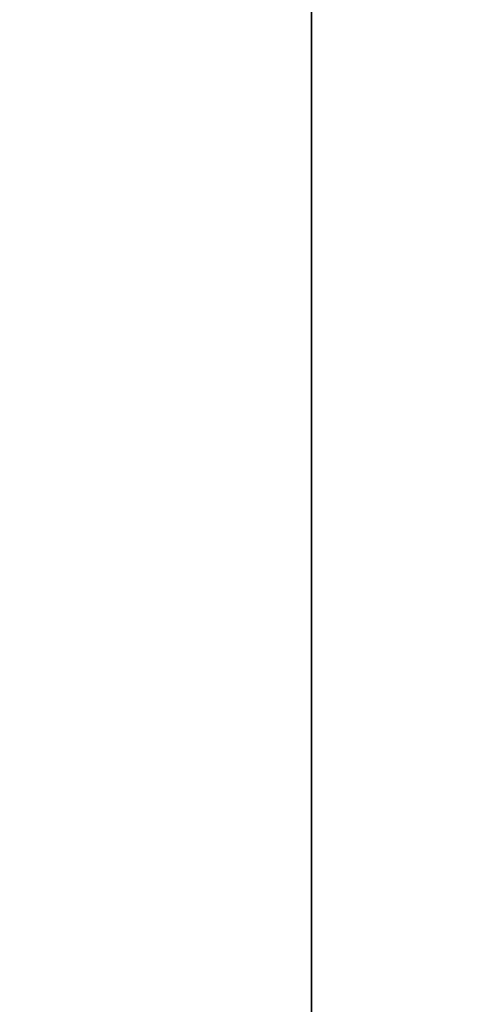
# Model space of a CAD drawing. Header units: millimetres. Extents: x -603 to 3703, y -115 to 193.
# Tile 172 of 256: x -475 to -441, y 47 to 120. Entities that reach past the tile are written whole.
import ezdxf

# ---------------------------------------------------------------- set-up
doc = ezdxf.new("R2010")
doc.units = ezdxf.units.MM
doc.layers.add('151', color=7, linetype='Continuous', true_color=0xffffff)

# ---------------------------------------------------------------- blocks, each defined once
blk = doc.blocks.new('UG_SURFACE_001')
at = {"layer": '151', "color": 252, "linetype": 'Continuous', "lineweight": 35}
for points in [[(-603, -18, -8.75), (-603, 174.4, -8.75), (-453, 174.4, -8.75), (-453, -18, -8.75)], [(603, -18, 2212.25), (603, 174.4, 2212.25), (-603, 174.4, 2212.25), (-603, -18, 2212.25)], [(-453, -18, -8.75), (-453, 174.4, -8.75), (-453, 174.4, 2062.25), (-453, -18, 2062.25)], [(-453, -18, 2062.25), (-453, 174.4, 2062.25), (453, 174.4, 2062.25), (453, -18, 2062.25)]]:
    blk.add_3dface(points, dxfattribs=at)

msp = doc.modelspace()

# ---------------------------------------------------------------- linework, layer by layer
at = {"layer": '151', "linetype": 'Continuous', "lineweight": -3}
for p, q in [((-453, 174.4, 2062.25), (-453, -18, 2062.25)), ((-453, 174.4, -8.75), (-453, -18, -8.75))]:
    msp.add_line(p, q, dxfattribs=at)

# ---------------------------------------------------------------- block references
msp.add_blockref('UG_SURFACE_001', (0, 0), dxfattribs=at)

doc.saveas('drawing.dxf')
